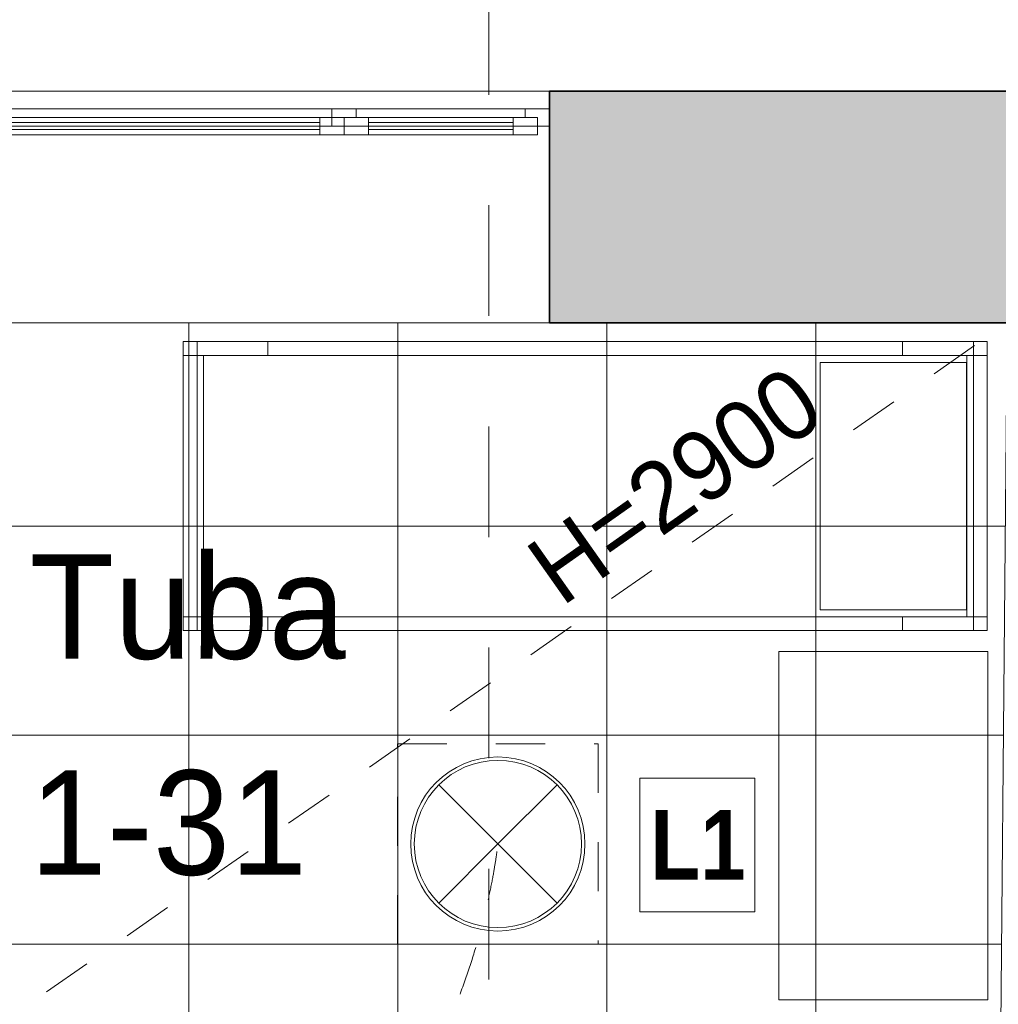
# Model space of a CAD drawing. Header units: millimetres. Extents: x -2932 to 42461, y -10716 to 17298.
# Tile 156 of 168: x 32269 to 35077, y 10544 to 13371. Entities that reach past the tile are written whole.
import ezdxf

# ---------------------------------------------------------------- set-up
doc = ezdxf.new("R2010")
doc.units = ezdxf.units.MM
doc.header["$MEASUREMENT"] = 0
for name, pattern in [('Aligning Line', [635, 317.5, -317.5]), ('Dashed', [423.333333, 211.666667, -211.666667]), ('Small Dashed', [282.222222, 141.111111, -141.111111]), ('Wipeout_Contour', [1000, 0, -1000])]:
    doc.linetypes.add(name, pattern=pattern)
for name, color, linetype, lineweight in [('0_Pen_No__1', 7, 'Continuous', 13), ('_ hall_Pen_No__2', 8, 'Continuous', 15), ('A-FLOR.IFC Model_Pen_No__2', 8, 'Continuous', 15), ('ARCHICAD Windows_Pen_No__2', 8, 'Continuous', 15), ('ARCHICAD Zone Stamps_Pen_No__1', 7, 'Continuous', 13), ('Cut Pattern-2_Pen_No__2', 8, 'Continuous', 15), ('Grids-2_Pen_No__1', 7, 'Continuous', 13), ('I-FURN.IFC Model_Pen_No__2', 8, 'Continuous', 15), ('I-WALL.IFC Model_Pen_No__2', 8, 'Continuous', 15), ('I-WALL.IFC Model_Pen_No__27', 7, 'Continuous', 35), ('SA_LAGI_Pen_No__1', 7, 'Continuous', 13), ('SA_VALGUSTI_Pen_No__20', 1, 'Continuous', 0), ('Walls-1_Pen_No__1', 7, 'Continuous', 13), ('Walls_Pen_No__1', 7, 'Continuous', 13), ('Windows-1_Pen_No__1', 7, 'Continuous', 13), ('Windows_Pen_No__1', 7, 'Continuous', 13)]:
    doc.layers.add(name, color=color, linetype=linetype, lineweight=lineweight)
doc.layers.add('Furniture-1_Pen_No__62', color=7, linetype='Continuous', lineweight=20, true_color=0xaaaaaa)
doc.layers.add('SA_LAGI_Pen_No__102', color=7, linetype='Continuous', lineweight=13, true_color=0xcccccc)
doc.layers.add('I-WALL.IFC Model', color=7, linetype='Continuous')
doc.styles.add('GENERATED_STYLE_1', font='txt', dxfattribs={"width": 0.95})
doc.styles.add('GENERATED_STYLE_2', font='txt', dxfattribs={"width": 0.84})
doc.styles.add('GENERATED_STYLE_4', font='txt', dxfattribs={"width": 0.84})
doc.dimstyles.new('GENERATED_STYLE__2', dxfattribs={"dimtxt": 200, "dimasz": 152, "dimexe": 0.18, "dimexo": 0.0625, "dimgap": 0.09, "dimtad": 1, "dimtih": 1, "dimtoh": 1, "dimdec": 0, "dimzin": 0, "dimdsep": 46, "dimtxsty": 'GENERATED_STYLE_2', "dimblk": 'ARROWHEAD_2', "dimblk1": 'ARROWHEAD_2', "dimblk2": 'ARROWHEAD_2', "dimcen": 0.09, "dimse1": 1, "dimse2": 1, "dimclrd": 7, "dimclre": 7, "dimclrt": 7, "dimadec": 0, "dimazin": 0, "dimtfac": 1, "dimtdec": 4, "dimtmove": 0, "dimatfit": 3, "dimfxl": 0, "dimtolj": 1, "dimtzin": 0, "dimarcsym": 0})
doc.dimstyles.new('GENERATED_STYLE__3', dxfattribs={"dimtxt": 200, "dimasz": 152, "dimexe": 0.18, "dimexo": 0.0625, "dimgap": 0.09, "dimtad": 1, "dimdec": 0, "dimzin": 0, "dimdsep": 46, "dimtxsty": 'GENERATED_STYLE_2', "dimblk": 'ARROWHEAD_2', "dimblk1": 'ARROWHEAD_2', "dimblk2": 'ARROWHEAD_2', "dimcen": 0.09, "dimse1": 1, "dimse2": 1, "dimclrd": 7, "dimclre": 7, "dimclrt": 7, "dimadec": 0, "dimazin": 0, "dimtfac": 1, "dimtdec": 4, "dimtmove": 0, "dimatfit": 3, "dimfxl": 0, "dimtolj": 1, "dimtzin": 0, "dimarcsym": 0})

# ---------------------------------------------------------------- blocks, each defined once
blk = doc.blocks.new('*D61')
at = {"layer": '0_Pen_No__1', "color": 7, "linetype": 'Continuous', "lineweight": 13}
for p, q in [((39845.8, 12557.7), (40045.8, 12442.3)), ((40095.8, 12500), (39795.8, 12500)), ((39945.8, 9059.5), (39945.8, 12500)), ((39845.8, 9117.2), (40045.8, 9001.8)), ((40095.8, 9059.5), (39795.8, 9059.5))]:
    blk.add_line(p, q, dxfattribs=at)
at = {"color": 254, "linetype": 'Wipeout_Contour', "lineweight": 0, "ltscale": 164962.993909}
blk.add_wipeout([(39937.6, 10458.2), (39937.6, 11101.3), (39673.9, 11101.3), (39673.9, 10458.2)], dxfattribs=at)
at = {"layer": '0_Pen_No__1', "color": 7, "lineweight": 13, "insert": (39905.8, 10490), "char_height": 200, "attachment_point": 7, "rotation": 90, "style": 'GENERATED_STYLE_2'}
blk.add_mtext('\\A1;{\\pql;\\fArial|b0|i0|c0|p34;3\xa0440}', dxfattribs=at)
blk = doc.blocks.new('ARROWHEAD_2')
at = {"color": 0, "linetype": 'Continuous', "lineweight": 0}
for p, q in [((-0.378, -0.655), (0.378, 0.655)), ((0, 0), (-1, 0))]:
    blk.add_line(p, q, dxfattribs=at)
blk = doc.blocks.new('*D62')
at = {"layer": '0_Pen_No__1', "color": 7, "linetype": 'Continuous', "lineweight": 13}
for p, q in [((39945.8, 13165), (39945.8, 13262.8)), ((40045.8, 13107.3), (39845.8, 13222.7)), ((40095.8, 13165), (39795.8, 13165)), ((39945.8, 12500), (39945.8, 13165)), ((39845.8, 12557.7), (40045.8, 12442.3)), ((40095.8, 12500), (39795.8, 12500))]:
    blk.add_line(p, q, dxfattribs=at)
at = {"color": 254, "linetype": 'Wipeout_Contour', "lineweight": 0, "ltscale": 167294.678239}
blk.add_wipeout([(39937.6, 12607.5), (39937.6, 13057.5), (39673.9, 13057.5), (39673.9, 12607.5)], dxfattribs=at)
at = {"layer": '0_Pen_No__1', "color": 7, "lineweight": 13, "insert": (39905.8, 12639.3), "char_height": 200, "attachment_point": 7, "rotation": 90, "style": 'GENERATED_STYLE_2'}
blk.add_mtext('\\A1;{\\pql;\\fArial|b0|i0|c0|p34;665}', dxfattribs=at)
blk = doc.blocks.new('*D91')
at = {"layer": '0_Pen_No__1', "color": 7, "linetype": 'Continuous', "lineweight": 13}
for p, q in [((30967.8, 15323), (30967.8, 15623)), ((35077.5, 15323), (35077.5, 15623)), ((31025.5, 15573), (30910, 15373)), ((35135.2, 15573), (35019.8, 15373)), ((30967.8, 15473), (35077.5, 15473))]:
    blk.add_line(p, q, dxfattribs=at)
at = {"color": 254, "linetype": 'Wipeout_Contour', "lineweight": 0, "ltscale": 146111.768956}
blk.add_wipeout([(32709.5, 15481.1), (33335.7, 15481.1), (33335.7, 15744.8), (32709.5, 15744.8)], dxfattribs=at)
at = {"color": 254, "linetype": 'Wipeout_Contour', "lineweight": 0, "ltscale": 152696.618478}
blk.add_wipeout([(34618.5, 15481.1), (35051.6, 15481.1), (35051.6, 15744.8), (34618.5, 15744.8)], dxfattribs=at)
at = {"layer": '0_Pen_No__1', "color": 7, "lineweight": 13, "char_height": 200, "attachment_point": 7, "style": 'GENERATED_STYLE_2'}
for s, insert in [('\\A1;{\\pql;\\fArial|b0|i0|c0|p34;4\xa0110}', (32741.4, 15513)), ('\\A1;{\\pql;\\fArial|b0|i0|c0|p34;116}', (34650.4, 15513))]:
    blk.add_mtext(s, dxfattribs=dict(at, insert=insert))
blk = doc.blocks.new('*D92')
at = {"layer": '0_Pen_No__1', "color": 7, "linetype": 'Continuous', "lineweight": 13}
for p, q in [((35077.5, 15323), (35077.5, 15623)), ((35193.5, 15323), (35193.5, 15623)), ((35135.2, 15573), (35019.8, 15373)), ((35251.2, 15573), (35135.8, 15373)), ((35077.5, 15473), (35193.5, 15473))]:
    blk.add_line(p, q, dxfattribs=at)
blk = doc.blocks.new('*D113')
at = {"layer": '0_Pen_No__1', "color": 7, "linetype": 'Continuous', "lineweight": 13}
for p, q in [((31740, 15671.2), (31740, 15971.2)), ((33790, 15671.2), (33790, 15971.2)), ((31797.7, 15921.2), (31682.3, 15721.2)), ((33847.7, 15921.2), (33732.3, 15721.2)), ((31740, 15821.2), (33790, 15821.2))]:
    blk.add_line(p, q, dxfattribs=at)
at = {"color": 254, "linetype": 'Wipeout_Contour', "lineweight": 0, "ltscale": 145785.461063}
blk.add_wipeout([(32443.4, 15829.3), (33086.6, 15829.3), (33086.6, 16093), (32443.4, 16093)], dxfattribs=at)
at = {"layer": '0_Pen_No__1', "color": 7, "lineweight": 13, "insert": (32475.3, 15861.2), "char_height": 200, "attachment_point": 7, "style": 'GENERATED_STYLE_2'}
blk.add_mtext('\\A1;{\\pql;\\fArial|b0|i0|c0|p34;2\xa0050}', dxfattribs=at)
blk = doc.blocks.new('*D114')
at = {"layer": '0_Pen_No__1', "color": 7, "linetype": 'Continuous', "lineweight": 13}
for p, q in [((33790, 15671.2), (33790, 15971.2)), ((35505, 15671.2), (35505, 15971.2)), ((33847.7, 15921.2), (33732.3, 15721.2)), ((35562.7, 15921.2), (35447.3, 15721.2)), ((33790, 15821.2), (35505, 15821.2))]:
    blk.add_line(p, q, dxfattribs=at)
at = {"color": 254, "linetype": 'Wipeout_Contour', "lineweight": 0, "ltscale": 152590.439517}
blk.add_wipeout([(34325.9, 15829.3), (34969.1, 15829.3), (34969.1, 16093), (34325.9, 16093)], dxfattribs=at)
at = {"layer": '0_Pen_No__1', "color": 7, "lineweight": 13, "insert": (34357.8, 15861.2), "char_height": 200, "attachment_point": 7, "style": 'GENERATED_STYLE_2'}
blk.add_mtext('\\A1;{\\pql;\\fArial|b0|i0|c0|p34;1\xa0715}', dxfattribs=at)

msp = doc.modelspace()

# ---------------------------------------------------------------- hatches: boundary and pattern name
at = {"layer": 'I-WALL.IFC Model', "linetype": 'Continuous', "lineweight": 0, "true_color": 0x000000}
msp.add_hatch(color=178, dxfattribs=at).paths.add_polyline_path([(35505, 13165), (33790, 13165), (33790, 12500), (35505, 12500)])

# ---------------------------------------------------------------- linework, layer by layer
at = {"layer": 'A-FLOR.IFC Model_Pen_No__2', "color": 8, "linetype": 'Continuous', "lineweight": 15, "flags": 128}
msp.add_lwpolyline([(-100, 6430), (0, 6430), (0, 0), (30435, 0), (30435, 6520), (38315, 6520), (38315, 12500), (12000, 12500), (12000, 7875), (8430, 7875), (8430, 12496.2), (2165, 12496.2), (2165, 11220), (-100, 11220)], close=True, dxfattribs=at)
at = {"layer": 'A-FLOR.IFC Model_Pen_No__2', "color": 8, "linetype": 'Dashed', "lineweight": 15, "flags": 128}
msp.add_lwpolyline([(0, 0), (30430, 0), (30430, 6520), (33865, 6520), (33865, 0), (38600, 0), (38600, 5615), (38315, 5615), (38315, 12500), (12000, 12500), (12000, 7905), (8430, 7905), (8430, 12496.2), (2165, 12496.2), (2165, 6180), (0, 6180)], close=True, dxfattribs=at)
at = {"layer": 'ARCHICAD Windows_Pen_No__2', "color": 8, "linetype": 'Continuous', "lineweight": 15}
for p, q in [((31740, 13115), (33790, 13115)), ((33790, 13115), (33790, 13065)), ((33790, 13065), (31740, 13065)), ((33200, 13040), (33200, 13065)), ((33755, 13065), (33755, 13040)), ((33200, 13040), (31775, 13040)), ((33755, 13040), (33200, 13040))]:
    msp.add_line(p, q, dxfattribs=at)
at = {"layer": 'I-FURN.IFC Model_Pen_No__2', "color": 8, "linetype": 'Continuous', "lineweight": 15}
for p, q in [((32738, 12446.7), (32738, 12406.7)), ((32778, 12446.7), (32738, 12446.7)), ((32738, 11616.7), (32738, 12446.7)), ((32738, 12446.7), (35046, 12446.7)), ((32778, 12446.7), (32981.2, 12446.7)), ((32778, 12406.7), (32778, 12446.7)), ((32981.2, 12446.7), (34802.8, 12446.7)), ((32981.2, 12406.7), (32981.2, 12446.7)), ((34802.8, 12446.7), (35006, 12446.7)), ((34802.8, 12406.7), (34802.8, 12446.7)), ((35006, 12446.7), (35006, 12406.7)), ((35046, 12446.7), (35006, 12446.7)), ((35046, 12406.7), (35046, 12446.7)), ((35046, 12446.7), (35046, 11616.7)), ((32738, 12406.7), (32738, 11656.7)), ((32738, 12406.7), (32778, 12406.7)), ((32778, 11656.7), (32778, 12406.7)), ((32778, 12406.7), (32905, 12406.7)), ((32797, 11656.7), (32797, 12406.7)), ((32905, 12406.7), (34879, 12406.7)), ((34566, 12386.7), (34986, 12386.7)), ((34566, 11676.7), (34566, 12386.7)), ((34879, 12406.7), (35006, 12406.7)), ((34986, 12386.7), (34986, 11676.7)), ((34987, 11656.7), (34987, 12406.7)), ((35006, 12406.7), (35006, 11656.7)), ((35006, 12406.7), (35046, 12406.7)), ((35046, 11656.7), (35046, 12406.7)), ((34986, 11676.7), (34566, 11676.7)), ((32738, 11656.7), (32738, 11616.7)), ((32778, 11656.7), (32738, 11656.7)), ((32778, 11656.7), (32905, 11656.7)), ((32778, 11616.7), (32778, 11656.7)), ((32905, 11656.7), (34879, 11656.7)), ((32981.2, 11616.7), (32981.2, 11656.7)), ((34802.8, 11616.7), (34802.8, 11656.7)), ((34879, 11656.7), (35006, 11656.7)), ((35006, 11656.7), (35006, 11616.7)), ((35046, 11656.7), (35006, 11656.7)), ((35046, 11616.7), (35046, 11656.7)), ((32738, 11616.7), (32778, 11616.7)), ((35046, 11616.7), (32738, 11616.7)), ((32778, 11616.7), (32981.2, 11616.7)), ((32981.2, 11616.7), (34802.8, 11616.7)), ((34802.8, 11616.7), (35006, 11616.7)), ((35006, 11616.7), (35046, 11616.7))]:
    msp.add_line(p, q, dxfattribs=at)
at = {"layer": 'I-WALL.IFC Model_Pen_No__2', "color": 8, "linetype": 'Continuous', "lineweight": 15}
for p, q in [((33790, 13165), (31740, 13165)), ((31740, 12500), (33790, 12500))]:
    msp.add_line(p, q, dxfattribs=at)
at = {"layer": 'I-WALL.IFC Model_Pen_No__27', "color": 7, "linetype": 'Continuous', "lineweight": 35}
msp.add_line((33790, 13165), (33790, 12500), dxfattribs=at)
at = {"layer": 'I-WALL.IFC Model_Pen_No__27', "color": 7, "linetype": 'Continuous', "lineweight": 35, "flags": 128}
for points in [[(35505, 13165), (33790, 13165)], [(33790, 12500), (35505, 12500)]]:
    msp.add_lwpolyline(points, dxfattribs=at)
at = {"layer": 'SA_LAGI_Pen_No__1', "color": 7, "linetype": 'Small Dashed', "lineweight": 13}
msp.add_line((30957, 9611.5), (35102.5, 12500), dxfattribs=at)
at = {"layer": 'SA_VALGUSTI_Pen_No__20', "color": 1, "linetype": 'Small Dashed', "lineweight": 0}
msp.add_open_spline([(31946.3, 9753.1), (31946.3, 9753.1), (32477.4, 9616.7), (32925.2, 9841.2), (33558, 10158.4), (33641.4, 11004.2), (33641.4, 11004.2)], degree=3, knots=[0, 0, 0, 0, 1, 1, 1, 2, 2, 2, 2], dxfattribs=at)

# ---------------------------------------------------------------- texts
at = {"layer": 'ARCHICAD Zone Stamps_Pen_No__1', "color": 7, "lineweight": 13, "char_height": 300, "attachment_point": 1, "style": 'GENERATED_STYLE_1'}
for s, insert in [('\\A1;{\\pql;\\pt0;\\fSwis721 Lt BT|b0|i0|c0|p34;Tuba}', (32297.6, 11835.8)), ('\\A1;{\\pql;\\pt0;\\fSwis721 Lt BT|b0|i0|c0|p34;1-31}', (32297.6, 11215.8))]:
    msp.add_mtext(s, dxfattribs=dict(at, insert=insert))

# ---------------------------------------------------------------- next in the draw order: dimensions: what is measured, and where the dimension line sits
at = {"color": 7, "linetype": 'Continuous', "lineweight": 13}
dim = msp.add_linear_dim(base=(39945.7644, 12500), p1=(37760, 9059.5014), p2=(25220, 12500), angle=90, dimstyle='GENERATED_STYLE__3', dxfattribs=at)
dim.commit()
dim.dimension.update_dxf_attribs({"geometry": '*D61', "text_midpoint": (39805.7644, 10843.2457), "dimtype": 160, "text_rotation": 90})

# ---------------------------------------------------------------- next in the draw order: dimensions: what is measured, and where the dimension line sits
dim = msp.add_linear_dim(base=(39945.8, 13165), p1=(25220, 12500), p2=(25220, 13165), angle=90, dimstyle='GENERATED_STYLE__3', dxfattribs=at)
dim.commit()
dim.dimension.update_dxf_attribs({"geometry": '*D62', "text_midpoint": (39805.8, 12874.8), "dimtype": 160, "text_rotation": 90})

# ---------------------------------------------------------------- next in the draw order: dimensions: what is measured, and where the dimension line sits
dim = msp.add_linear_dim(base=(35077.5, 15473), p1=(30967.8, 10316.9), p2=(35077.5, 11232), dimstyle='GENERATED_STYLE__2', dxfattribs=at)
dim.commit()
dim.dimension.update_dxf_attribs({"geometry": '*D91', "text_midpoint": (33094.6, 15613), "dimtype": 160})

# ---------------------------------------------------------------- next in the draw order: linework, layer by layer
at = {"layer": '_ hall_Pen_No__2', "color": 8, "linetype": 'Continuous', "lineweight": 15}
for p, q in [((34447.3, 11556.4), (35047.3, 11556.4)), ((34447.3, 10556.4), (34447.3, 11556.4)), ((35047.3, 11556.4), (35047.3, 10556.4)), ((35047.3, 10556.4), (34447.3, 10556.4))]:
    msp.add_line(p, q, dxfattribs=at)
at = {"layer": 'Furniture-1_Pen_No__62', "color": 253, "linetype": 'Continuous', "lineweight": 20, "true_color": 0xaaaaaa}
for p, q in [((32778, 12446.7), (32738, 12446.7)), ((32738, 12446.7), (32738, 12406.7)), ((32778, 12446.7), (32981.2, 12446.7)), ((32778, 12406.7), (32778, 12446.7)), ((32981.2, 12446.7), (34802.8, 12446.7)), ((32981.2, 12406.7), (32981.2, 12446.7)), ((34802.8, 12446.7), (35006, 12446.7)), ((34802.8, 12406.7), (34802.8, 12446.7)), ((35046, 12446.7), (35006, 12446.7)), ((35006, 12446.7), (35006, 12406.7)), ((35046, 12406.7), (35046, 12446.7)), ((32738, 11656.7), (32738, 12406.7)), ((32738, 12406.7), (32778, 12406.7)), ((32778, 12406.7), (32778, 11656.7)), ((32905, 12406.7), (32778, 12406.7)), ((32797, 12406.7), (32797, 11656.7)), ((32905, 12406.7), (34879, 12406.7)), ((35006, 12406.7), (34879, 12406.7)), ((34987, 11656.7), (34987, 12406.7)), ((35006, 11656.7), (35006, 12406.7)), ((35006, 12406.7), (35046, 12406.7)), ((35046, 12406.7), (35046, 11656.7)), ((32778, 11656.7), (32738, 11656.7)), ((32738, 11656.7), (32738, 11616.7)), ((32778, 11656.7), (32905, 11656.7)), ((32778, 11616.7), (32778, 11656.7)), ((34879, 11656.7), (32905, 11656.7)), ((32981.2, 11616.7), (32981.2, 11656.7)), ((34802.8, 11616.7), (34802.8, 11656.7)), ((34879, 11656.7), (35006, 11656.7)), ((35046, 11656.7), (35006, 11656.7)), ((35006, 11656.7), (35006, 11616.7)), ((35046, 11616.7), (35046, 11656.7)), ((32738, 11616.7), (32778, 11616.7)), ((32981.2, 11616.7), (32778, 11616.7)), ((34802.8, 11616.7), (32981.2, 11616.7)), ((35006, 11616.7), (34802.8, 11616.7)), ((35006, 11616.7), (35046, 11616.7))]:
    msp.add_line(p, q, dxfattribs=at)
at = {"layer": 'SA_VALGUSTI_Pen_No__20', "color": 1, "linetype": 'Small Dashed', "lineweight": 0}
for p, q in [((33353.7, 11292), (33929.1, 11292)), ((33353.7, 10716.5), (33353.7, 11292)), ((33929.1, 11292), (33929.1, 10716.5)), ((33929.1, 10716.5), (33353.7, 10716.5))]:
    msp.add_line(p, q, dxfattribs=at)
at = {"layer": 'SA_VALGUSTI_Pen_No__20', "color": 1, "linetype": 'Continuous', "lineweight": 0}
for q in [(33471.7, 11174), (33811.1, 11174), (33471.7, 10834.5), (33811.1, 10834.5)]:
    msp.add_line((33641.4, 11004.2), q, dxfattribs=at)
msp.add_circle((33641.4, 11004.2), 240, dxfattribs=at)
for start, end in [(0, 180), (180, 0)]:
    msp.add_arc((33641.4, 11004.2), 250, start, end, dxfattribs=at)

# ---------------------------------------------------------------- next in the draw order: texts
at = {"layer": 'SA_LAGI_Pen_No__1', "color": 7, "linetype": 'Continuous', "lineweight": 13, "insert": (34091.8, 12116.7), "char_height": 200, "attachment_point": 2, "rotation": 35.1708, "style": 'GENERATED_STYLE_1'}
msp.add_mtext('\\A1;{\\pqc;\\fSwis721 Lt BT|b0|i0|c0|p34;H=2900}', dxfattribs=at)

# ---------------------------------------------------------------- next in the draw order: dimensions: what is measured, and where the dimension line sits
at = {"color": 7, "linetype": 'Continuous', "lineweight": 13}
for base, p1, p2, picture, middle in [((33790, 15821.2), (31740, 13115), (33790, 12500), '*D113', (32828.5, 15961.2)), ((35193.5, 15473), (35077.5, 11232), (35193.5, 11232), '*D92', (34885.8, 15613))]:
    dim = msp.add_linear_dim(base=base, p1=p1, p2=p2, dimstyle='GENERATED_STYLE__2', dxfattribs=at)
    dim.commit()
    dim.dimension.update_dxf_attribs({"geometry": picture, "text_midpoint": middle, "dimtype": 160})

# ---------------------------------------------------------------- next in the draw order: wipeouts: each hides what was drawn before it
at = {"color": 7, "linetype": 'Continuous', "lineweight": 13, "ltscale": 143758.777903}
msp.add_wipeout([(34048.8, 11193.3), (34379, 11193.3), (34379, 10809.7), (34048.8, 10809.7)], dxfattribs=at).dxf.layer = 'SA_LAGI_Pen_No__1'

# ---------------------------------------------------------------- next in the draw order: linework, layer by layer
at = {"layer": 'Grids-2_Pen_No__1', "color": 7, "linetype": 'Aligning Line', "lineweight": 13}
msp.add_line((33615, 14107.8), (33615, 273.4), dxfattribs=at)
at = {"layer": 'SA_LAGI_Pen_No__1', "color": 7, "linetype": 'Continuous', "lineweight": 13, "flags": 128}
msp.add_lwpolyline([(34048.8, 11193.3), (34379, 11193.3), (34379, 10809.7), (34048.8, 10809.7)], close=True, dxfattribs=at)
at = {"layer": 'Windows-1_Pen_No__1', "color": 7, "linetype": 'Continuous', "lineweight": 13}
for p, q in [((33200, 13090), (33130, 13090)), ((33130, 13090), (33130, 13040)), ((33235, 13115), (33165, 13115)), ((33165, 13115), (33165, 13065)), ((33200, 13040), (33200, 13090)), ((33270, 13090), (33200, 13090)), ((33200, 13090), (33200, 13040)), ((33200, 13065), (33200, 13090)), ((33200, 13090), (33235, 13090)), ((33235, 13090), (33235, 13115)), ((33270, 13040), (33270, 13090)), ((33685, 13090), (33685, 13040)), ((33130, 13075), (31845, 13075)), ((33130, 13055), (33130, 13075)), ((33165, 13065), (33200, 13065)), ((33685, 13075), (33270, 13075)), ((33270, 13075), (33270, 13055)), ((33685, 13055), (33685, 13075)), ((31845, 13055), (33130, 13055)), ((33130, 13040), (33200, 13040)), ((33200, 13040), (33270, 13040)), ((33270, 13055), (33685, 13055))]:
    msp.add_line(p, q, dxfattribs=at)
at = {"layer": 'Windows_Pen_No__1', "color": 7, "linetype": 'Continuous', "lineweight": 13}
for p, q in [((31810, 13115), (33165, 13115)), ((31845, 13090), (33130, 13090)), ((33270, 13090), (33685, 13090)), ((33130, 13040), (31845, 13040)), ((33685, 13040), (33270, 13040))]:
    msp.add_line(p, q, dxfattribs=at)

# ---------------------------------------------------------------- next in the draw order: texts
at = {"layer": 'SA_LAGI_Pen_No__1', "color": 7, "linetype": 'Continuous', "lineweight": 13, "insert": (34078.8, 11101.5), "char_height": 200, "attachment_point": 1, "style": 'GENERATED_STYLE_4'}
msp.add_mtext('\\A1;{\\pql;\\fArial|b1|i0|c0|p34;L1}', dxfattribs=at)

# ---------------------------------------------------------------- next in the draw order: dimensions: what is measured, and where the dimension line sits
at = {"color": 7, "linetype": 'Continuous', "lineweight": 13}
dim = msp.add_linear_dim(base=(35505, 15821.2), p1=(33790, 12500), p2=(35505, 12500), dimstyle='GENERATED_STYLE__2', dxfattribs=at)
dim.commit()
dim.dimension.update_dxf_attribs({"geometry": '*D114', "text_midpoint": (34711, 15961.2), "dimtype": 160})

# ---------------------------------------------------------------- next in the draw order: hatches: boundary and pattern name
at = {"layer": 'Cut Pattern-2_Pen_No__2', "linetype": 'Continuous', "lineweight": 15}
msp.add_hatch(color=8, dxfattribs=at).paths.add_polyline_path([(35505, 13165), (33790, 13165), (33790, 12500), (35505, 12500)])
at = {"layer": 'SA_LAGI_Pen_No__102', "linetype": 'Continuous', "lineweight": 13, "true_color": 0xcccccc}
h = msp.add_hatch(dxfattribs=at)
h.set_pattern_fill('Grid_60x60_0001', color=254, style=0, pattern_type=2)
h.set_pattern_definition([(90, (33353.73, 10716.54), (-600, 0), []), (180, (33353.73, 10716.54), (0, 600), [])])
h.paths.add_polyline_path([(30944.5, 9631.5), (35077.5, 9631.5), (35102.5, 12500), (30944.5, 12500)])

# ---------------------------------------------------------------- next in the draw order: linework, layer by layer
at = {"layer": 'Grids-2_Pen_No__1', "color": 7, "linetype": 'Aligning Line', "lineweight": 13}
msp.add_line((121.4, 12500), (38421.6, 12500), dxfattribs=at)
at = {"layer": 'SA_LAGI_Pen_No__1', "color": 7, "linetype": 'Continuous', "lineweight": 13, "flags": 128}
msp.add_lwpolyline([(30944.5, 9631.5), (35077.5, 9631.5), (35102.5, 12500), (30944.5, 12500)], close=True, dxfattribs=at)
at = {"layer": 'Walls-1_Pen_No__1', "color": 7, "linetype": 'Continuous', "lineweight": 13}
for p, q in [((33790, 13165), (35505, 13165)), ((33790, 13165), (33790, 13115)), ((33790, 13065), (33790, 12500)), ((33790, 12500), (35077.5, 12500))]:
    msp.add_line(p, q, dxfattribs=at)
at = {"layer": 'Walls_Pen_No__1', "color": 7, "linetype": 'Continuous', "lineweight": 13}
for p, q in [((31740, 13165), (33790, 13165)), ((33790, 12500), (31740, 12500))]:
    msp.add_line(p, q, dxfattribs=at)
at = {"layer": 'Windows-1_Pen_No__1', "color": 7, "linetype": 'Continuous', "lineweight": 13}
for p, q in [((33755, 13090), (33685, 13090)), ((33790, 13115), (33720, 13115)), ((33720, 13115), (33720, 13090)), ((33720, 13090), (33755, 13090)), ((33755, 13040), (33755, 13090)), ((33755, 13090), (33755, 13065)), ((33790, 13065), (33790, 13115)), ((33755, 13065), (33790, 13065)), ((33685, 13040), (33755, 13040))]:
    msp.add_line(p, q, dxfattribs=at)
at = {"layer": 'Windows_Pen_No__1', "color": 7, "linetype": 'Continuous', "lineweight": 13}
msp.add_line((33235, 13115), (33720, 13115), dxfattribs=at)

doc.saveas('drawing.dxf')
